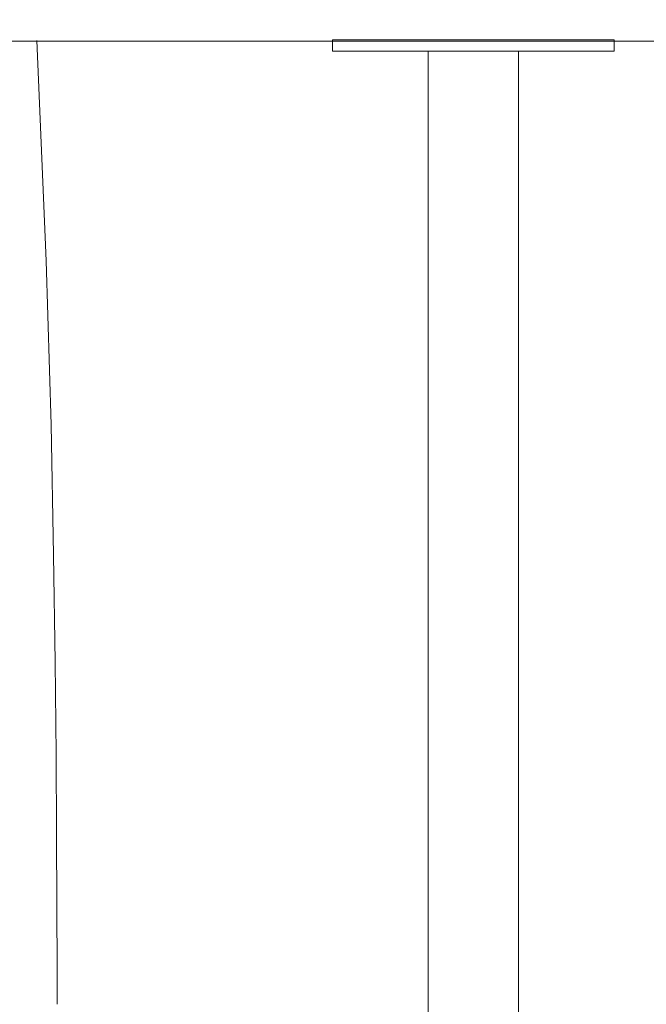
# Model space of a CAD drawing. Header units: millimetres. Extents: x 2016045 to 2079203, y -1576958 to -1542749.
# Tile 48 of 109: x 2032590 to 2032778, y -1557235 to -1556940. Entities that reach past the tile are written whole.
import ezdxf

# ---------------------------------------------------------------- set-up
doc = ezdxf.new("R2010")
doc.units = ezdxf.units.MM
doc.header["$MEASUREMENT"] = 0
doc.layers.add('Wymiarowanie', color=7, linetype='Continuous')
for name, color, linetype, lineweight in [('Wymiarowanie_Nr_pióra__1', 7, 'Continuous', 0), ('Wyposazenie Wew - Urzadzenia Sanitarne_Nr_pióra__6', 8, 'Continuous', 0), ('Ściany_Nr_pióra__51', 5, 'Continuous', 13)]:
    doc.layers.add(name, color=color, linetype=linetype, lineweight=lineweight)
doc.layers.add('Wymiarowanie_Nr_pióra__3', color=7, linetype='Continuous', lineweight=35, true_color=0x008200)
doc.layers.add('Wyposazenie Wew - Meble 3D_Nr_pióra__12', color=7, linetype='Continuous', lineweight=5, true_color=0x9f9f9f)
doc.styles.add('GENERATED_STYLE_1', font='arial.ttf')
doc.dimstyles.new('GENERATED_STYLE__3', dxfattribs={"dimtxt": 125, "dimasz": 114, "dimexe": 0.18, "dimexo": 0, "dimgap": 0.09, "dimtad": 1, "dimdec": 0, "dimlfac": 0.1, "dimzin": 0, "dimdsep": 46, "dimtxsty": 'GENERATED_STYLE_1', "dimblk": 'ARROWHEAD_2', "dimblk1": 'ARROWHEAD_2', "dimblk2": 'ARROWHEAD_2', "dimcen": 0.09, "dimclrd": 7, "dimclre": 7, "dimclrt": 7, "dimadec": 4, "dimazin": 0, "dimtfac": 1, "dimtdec": 4, "dimtmove": 0, "dimatfit": 3, "dimfxl": 0, "dimtolj": 1, "dimtzin": 0, "dimarcsym": 0})

# ---------------------------------------------------------------- blocks, each defined once
blk = doc.blocks.new('*D126', base_point=(1682719.62, -1237567.41))
at = {"layer": 'Wymiarowanie_Nr_pióra__1', "linetype": 'Continuous'}
for p, q in [((2044173.52, -1556060.94), (2043948.52, -1556060.94)), ((2044061.02, -1559800.94), (2044061.02, -1556060.94)), ((2044173.52, -1559800.94), (2043948.52, -1559800.94))]:
    blk.add_line(p, q, dxfattribs=at)
at = {"layer": 'Wymiarowanie_Nr_pióra__3', "linetype": 'Continuous'}
for p, q in [((2043986.02, -1556017.64), (2044136.02, -1556104.24)), ((2043986.02, -1559757.64), (2044136.02, -1559844.24))]:
    blk.add_line(p, q, dxfattribs=at)
at = {"layer": 'Wymiarowanie_Nr_pióra__1', "insert": (2044036.02, -1558073.23), "char_height": 125, "attachment_point": 7, "rotation": 90, "style": 'GENERATED_STYLE_1'}
blk.add_mtext('\\A1;{\\fArial|b0|i0|c238|p38;374}', dxfattribs=at)
blk = doc.blocks.new('ARROWHEAD_2')
at = {"color": 0, "linetype": 'Continuous', "lineweight": 0}
for p, q in [((-0.3781, -0.655), (0.3781, 0.655)), ((0, 0), (-1, 0))]:
    blk.add_line(p, q, dxfattribs=at)
blk = doc.blocks.new('*D143', base_point=(1682719.62, -1237567.41))
at = {"layer": 'Wymiarowanie_Nr_pióra__1', "linetype": 'Continuous'}
for p, q in [((2021278.91, -1556060.94), (2021053.91, -1556060.94)), ((2021166.41, -1559800.94), (2021166.41, -1556060.94)), ((2021278.91, -1559800.94), (2021053.91, -1559800.94))]:
    blk.add_line(p, q, dxfattribs=at)
at = {"layer": 'Wymiarowanie_Nr_pióra__3', "linetype": 'Continuous'}
for p, q in [((2021091.41, -1556017.64), (2021241.41, -1556104.24)), ((2021091.41, -1559757.64), (2021241.41, -1559844.24))]:
    blk.add_line(p, q, dxfattribs=at)
at = {"layer": 'Wymiarowanie_Nr_pióra__1', "insert": (2021141.41, -1558073.23), "char_height": 125, "attachment_point": 7, "rotation": 90, "style": 'GENERATED_STYLE_1'}
blk.add_mtext('\\A1;{\\fArial|b0|i0|c238|p38;374}', dxfattribs=at)

msp = doc.modelspace()

# ---------------------------------------------------------------- linework, layer by layer
at = {"layer": 'Wyposazenie Wew - Meble 3D_Nr_pióra__12', "linetype": 'Continuous'}
for p, q in [((2032683.43, -1556945.59), (2032767.94, -1556945.59)), ((2032683.43, -1556948.97), (2032683.43, -1556945.59)), ((2032767.94, -1556948.97), (2032767.94, -1556945.59)), ((2032683.43, -1556948.97), (2032767.94, -1556948.97)), ((2032712.16, -1556948.97), (2032712.16, -1557482.24)), ((2032739.2, -1556948.97), (2032739.2, -1557482.24))]:
    msp.add_line(p, q, dxfattribs=at)
at = {"layer": 'Wyposazenie Wew - Urzadzenia Sanitarne_Nr_pióra__6', "linetype": 'Continuous'}
for p, q in [((2032594.68, -1556945.79), (2032597.54, -1557011.86)), ((2032597.54, -1557011.86), (2032598.97, -1557061.09)), ((2032598.97, -1557061.09), (2032599.74, -1557100.03)), ((2032599.74, -1557100.03), (2032600.19, -1557132.28)), ((2032600.19, -1557132.28), (2032600.47, -1557159.84)), ((2032600.47, -1557159.84), (2032600.64, -1557183.93)), ((2032600.64, -1557183.93), (2032600.76, -1557205.36)), ((2032600.76, -1557205.36), (2032600.82, -1557224.66)), ((2032600.82, -1557224.66), (2032600.83, -1557234.93))]:
    msp.add_line(p, q, dxfattribs=at)
at = {"layer": 'Ściany_Nr_pióra__51', "linetype": 'Continuous'}
msp.add_line((2031751.72, -1556945.92), (2033951.4, -1556945.91), dxfattribs=at)

# ---------------------------------------------------------------- dimensions: what is measured, and where the dimension line sits
at = {"layer": 'Wymiarowanie', "linetype": 'Continuous'}
for base, p1, picture, middle in [((2044061.02, -1556060.94), (2020876.35, -1559800.94), '*D126', (2043973.52, -1557930.94)), ((2021166.41, -1556060.94), (2044226.02, -1559800.94), '*D143', (2021078.91, -1557930.94))]:
    dim = msp.add_linear_dim(base=base, p1=p1, p2=(2020826.35, -1556060.94), angle=90, dimstyle='GENERATED_STYLE__3', dxfattribs=at)
    dim.commit()
    dim.dimension.update_dxf_attribs({"geometry": picture, "text_midpoint": middle, "dimtype": 160, "text_rotation": 90})

doc.saveas('drawing.dxf')
